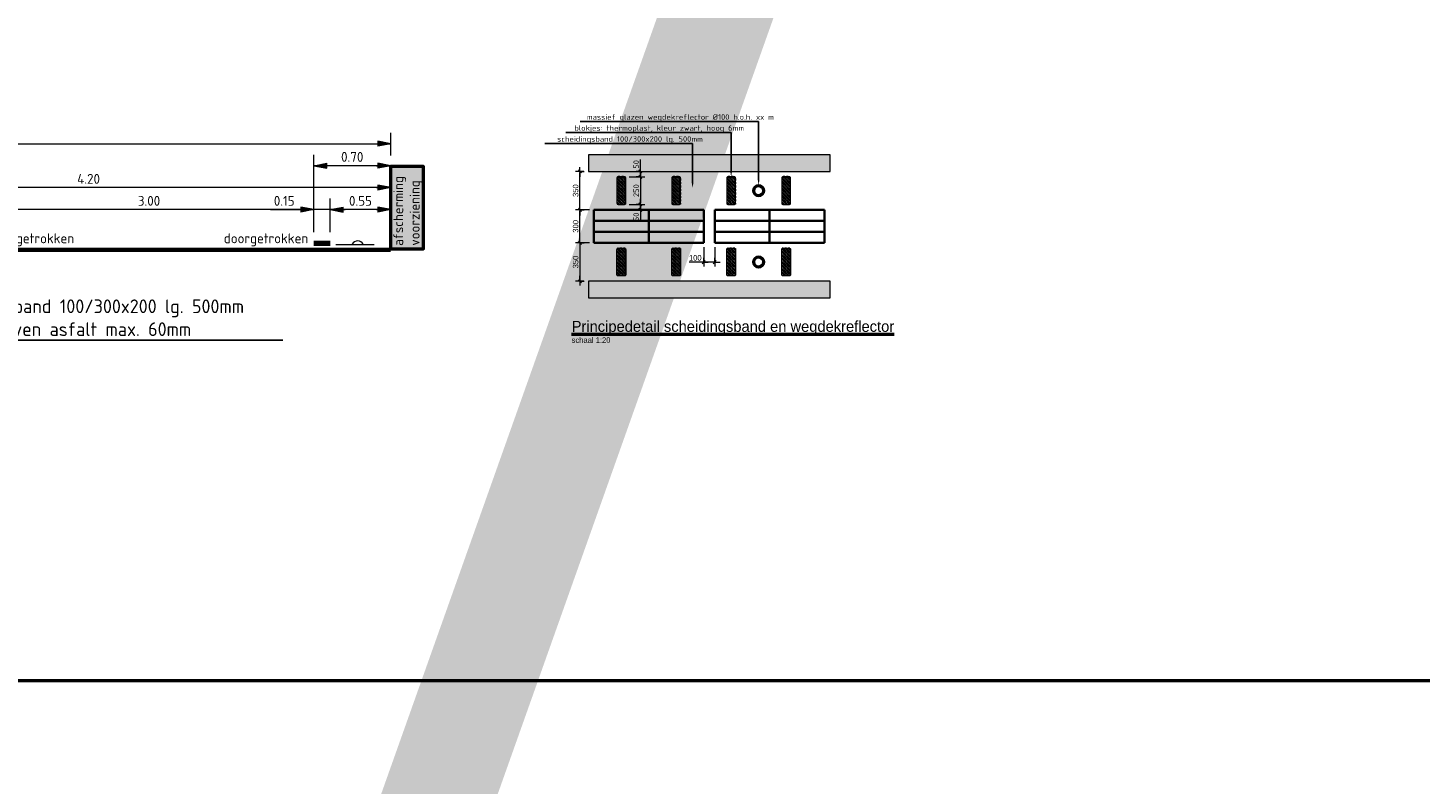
# Model space of a CAD drawing. Header units: metres. Extents: x -699 to 2316, y -1199 to 781.
# Tile 255 of 256: x -25 to -12, y 53 to 60. Entities that reach past the tile are written whole.
import ezdxf
from ezdxf import colors
from ezdxf.entities.mleader import LeaderData, LeaderLine
from ezdxf.enums import TextEntityAlignment as Align
from ezdxf.math import Vec2, Vec3

# ---------------------------------------------------------------- set-up
doc = ezdxf.new("R2010")
doc.units = ezdxf.units.M
doc.header["$PDMODE"] = 1
for name, color, linetype, lineweight in [('N-WA-VW-MARKERING_DYNAMISCH-G', 7, 'Continuous', 35), ('N-WE-VH-KANTOPSLUITING-G', 251, 'Continuous', 35), ('N-WE-VH-VERHARDING-GD', 252, 'Continuous', 50), ('N-WE-VV-MARKERING-GD', 170, 'Continuous', 50), ('X-XX-AL-A-GS', 253, 'Continuous', 18), ('X-XX-AL-M', 7, 'Continuous', 18), ('X-XX-AL-T18', 10, 'Continuous', 18), ('X-XX-AL-T25', 7, 'Continuous', 25), ('X-XX-AL-T50', 130, 'Continuous', 50)]:
    doc.layers.add(name, color=color, linetype=linetype, lineweight=lineweight)
doc.layers.add('X-XX-AL-TEKENBLAD_VIEWPORT-G', color=7, linetype='Continuous', lineweight=18, plot=False)
doc.styles.add('NLCS-ISO', font='NLCS-ISO.ttf')
doc.styles.add('NLCS-ISO Standaard', font='NLCS-ISO.ttf')
doc.styles.add('NLCS-ISO-M20-T25', font='NLCS-ISO.ttf', dxfattribs={"height": 0.05})
doc.styles.add('NLCS-ISO-M50-T25', font='NLCS-ISO.ttf', dxfattribs={"height": 0.125})
doc.styles.add('rtw_iso', font='iso-rtw.shx')
doc.linetypes.add('ZIGZAG', pattern='A,0.00254,-5.08,[131,ltypeshp.shx,S=5.08,R=0,X=-5.08,Y=0],-10.16,[131,ltypeshp.shx,S=5.08,R=180,X=5.08,Y=0],-5.08', length=20.32254)
doc.dimstyles.new('NLCS-T18-Pijl-ANNOTATIVE-A', dxfattribs={"dimtxt": 1.8, "dimasz": 1.35, "dimexe": 2, "dimexo": 2, "dimgap": 0.7, "dimtad": 1, "dimlfac": -1, "dimzin": 0, "dimdsep": 46, "dimtxsty": 'NLCS-ISO Standaard', "dimblk": 'Pijl', "dimblk1": 'Pijl', "dimblk2": 'Pijl', "dimcen": 2.5, "dimdle": 2, "dimclrd": 256, "dimclre": 256, "dimclrt": 256, "dimadec": 0, "dimazin": 0, "dimtfac": 1, "dimtofl": 0, "dimtmove": 0, "dimatfit": 3, "dimldrblk": 'Pijl', "dimfxl": 1, "dimtolj": 1, "dimtzin": 0, "dimlwd": 18, "dimlwe": 18, "dimarcsym": 0})
doc.dimstyles.new('RTW-LGO-20-B', dxfattribs={"dimtxt": 0.05, "dimasz": 0.01, "dimexe": 0.04, "dimexo": 0.04, "dimgap": 0.014, "dimtad": 1, "dimdec": 0, "dimlfac": 1000, "dimzin": 0, "dimdsep": 46, "dimtxsty": 'rtw_iso', "dimblk1": 'RTW-TIC-V1', "dimblk2": 'RTW-TIC-V1', "dimsah": 1, "dimcen": 2.5, "dimdle": 2, "dimclrd": 8, "dimclre": 8, "dimclrt": 256, "dimaunit": 2, "dimadec": 6, "dimazin": 0, "dimtfac": 1, "dimtdec": 4, "dimtmove": 0, "dimatfit": 0, "dimldrblk": 'RTW-TIC-V1', "dimfxl": 1, "dimtolj": 1, "dimtzin": 0, "dimlwd": 18, "dimlwe": 18, "dimarcsym": 0})
pattern_1 = [(90, (0.016192, -2.202462), (-0.015875, 0.015875), [0.015875, -0.015875]), (180, (0.016192, -2.186587), (-0.015875, -0.015875), [0.015875, -0.015875])]
pattern_2 = [(90, (0.516192, -2.202462), (-0.015875, 0.015875), [0.015875, -0.015875]), (180, (0.516192, -2.186587), (-0.015875, -0.015875), [0.015875, -0.015875])]
pattern_3 = [(90, (1.016192, -2.202462), (-0.015875, 0.015875), [0.015875, -0.015875]), (180, (1.016192, -2.186587), (-0.015875, -0.015875), [0.015875, -0.015875])]
pattern_4 = [(90, (1.516192, -2.202462), (-0.015875, 0.015875), [0.015875, -0.015875]), (180, (1.516192, -2.186587), (-0.015875, -0.015875), [0.015875, -0.015875])]

# ---------------------------------------------------------------- blocks, each defined once
blk = doc.blocks.new('Pijl')
h = blk.add_hatch(color=256)
h.paths.add_polyline_path([(0, 0), (-1.75, 0.35), (-1.75, 0)])
h.paths.add_polyline_path([(-1.75, 0), (-1.75, -0.35), (0, 0)])
for p, q in [((-1.9, 0), (0, 0)), ((0, 0), (-1.75, 0.35)), ((-1.75, 0.35), (-1.75, -0.35)), ((0, 0), (-1.75, -0.35))]:
    blk.add_line(p, q)
blk = doc.blocks.new('*D1534')
at = {"layer": 'Defpoints', "color": 0, "transparency": 16777216}
for p in [(-25.139, 58.031), (-25.139, 57.725), (-22.139, 57.725)]:
    blk.add_point(p, dxfattribs=at)
at = {"layer": 'X-XX-AL-M', "lineweight": 18, "transparency": 16777216}
for p, q in [((-25.139, 57.825), (-25.139, 58.131)), ((-22.139, 57.825), (-22.139, 58.131)), ((-22.207, 58.031), (-25.072, 58.031))]:
    blk.add_line(p, q, dxfattribs=at)
at = {"layer": 'X-XX-AL-M', "lineweight": 18, "transparency": 16777216, "xscale": 0.0675, "yscale": 0.0675, "zscale": 0.0675, "rotation": 180}
blk.add_blockref('Pijl', (-25.139, 58.031), dxfattribs=at)
at = {"layer": 'X-XX-AL-M', "lineweight": 18, "transparency": 16777216, "xscale": 0.0675, "yscale": 0.0675, "zscale": 0.0675}
blk.add_blockref('Pijl', (-22.139, 58.031), dxfattribs=at)
at = {"layer": 'X-XX-AL-M', "transparency": 16777216, "insert": (-23.639, 58.111), "char_height": 0.09, "attachment_point": 5, "style": 'NLCS-ISO Standaard'}
blk.add_mtext('\\A1;3.00', dxfattribs=at)
blk = doc.blocks.new('*D1535')
at = {"layer": 'Defpoints', "color": 0, "transparency": 16777216}
for p in [(-22.139, 58.031), (-22.139, 57.725), (-21.989, 57.725)]:
    blk.add_point(p, dxfattribs=at)
at = {"layer": 'X-XX-AL-M', "lineweight": 18, "transparency": 16777216}
for p, q in [((-22.139, 57.825), (-22.139, 58.131)), ((-21.989, 57.825), (-21.989, 58.131)), ((-22.533, 58.031), (-22.139, 58.031)), ((-22.207, 58.031), (-22.274, 58.031)), ((-21.989, 58.031), (-22.139, 58.031)), ((-21.922, 58.031), (-21.854, 58.031))]:
    blk.add_line(p, q, dxfattribs=at)
at = {"layer": 'X-XX-AL-M', "lineweight": 18, "transparency": 16777216, "xscale": 0.0675, "yscale": 0.0675, "zscale": 0.0675}
blk.add_blockref('Pijl', (-22.139, 58.031), dxfattribs=at)
at = {"layer": 'X-XX-AL-M', "lineweight": 18, "transparency": 16777216, "xscale": 0.0675, "yscale": 0.0675, "zscale": 0.0675, "rotation": 180}
blk.add_blockref('Pijl', (-21.989, 58.031), dxfattribs=at)
at = {"layer": 'X-XX-AL-M', "transparency": 16777216, "insert": (-22.408, 58.111), "char_height": 0.09, "attachment_point": 5, "style": 'NLCS-ISO Standaard'}
blk.add_mtext('\\A1;0.15', dxfattribs=at)
blk = doc.blocks.new('*D1536')
at = {"layer": 'Defpoints', "color": 0, "transparency": 16777216}
for p in [(-21.989, 58.031), (-21.989, 57.725), (-21.439, 57.675)]:
    blk.add_point(p, dxfattribs=at)
at = {"layer": 'X-XX-AL-M', "lineweight": 18, "transparency": 16777216}
for p, q in [((-21.989, 57.825), (-21.989, 58.131)), ((-21.439, 57.775), (-21.439, 58.131)), ((-21.507, 58.031), (-21.922, 58.031))]:
    blk.add_line(p, q, dxfattribs=at)
at = {"layer": 'X-XX-AL-M', "lineweight": 18, "transparency": 16777216, "xscale": 0.0675, "yscale": 0.0675, "zscale": 0.0675, "rotation": 180}
blk.add_blockref('Pijl', (-21.989, 58.031), dxfattribs=at)
at = {"layer": 'X-XX-AL-M', "lineweight": 18, "transparency": 16777216, "xscale": 0.0675, "yscale": 0.0675, "zscale": 0.0675}
blk.add_blockref('Pijl', (-21.439, 58.031), dxfattribs=at)
at = {"layer": 'X-XX-AL-M', "transparency": 16777216, "insert": (-21.714, 58.111), "char_height": 0.09, "attachment_point": 5, "style": 'NLCS-ISO Standaard'}
blk.add_mtext('\\A1;0.55', dxfattribs=at)
blk = doc.blocks.new('*D1537')
at = {"layer": 'Defpoints', "color": 0, "transparency": 16777216}
for p in [(-25.639, 58.231), (-25.639, 57.725), (-21.439, 57.675)]:
    blk.add_point(p, dxfattribs=at)
at = {"layer": 'X-XX-AL-M', "lineweight": 18, "transparency": 16777216}
for p, q in [((-25.639, 57.825), (-25.639, 58.331)), ((-21.439, 57.775), (-21.439, 58.331)), ((-21.507, 58.231), (-25.572, 58.231))]:
    blk.add_line(p, q, dxfattribs=at)
at = {"layer": 'X-XX-AL-M', "lineweight": 18, "transparency": 16777216, "xscale": 0.0675, "yscale": 0.0675, "zscale": 0.0675, "rotation": 180}
blk.add_blockref('Pijl', (-25.639, 58.231), dxfattribs=at)
at = {"layer": 'X-XX-AL-M', "lineweight": 18, "transparency": 16777216, "xscale": 0.0675, "yscale": 0.0675, "zscale": 0.0675}
blk.add_blockref('Pijl', (-21.439, 58.231), dxfattribs=at)
at = {"layer": 'X-XX-AL-M', "transparency": 16777216, "insert": (-24.189, 58.311), "char_height": 0.09, "attachment_point": 5, "style": 'NLCS-ISO Standaard'}
blk.add_mtext('\\A1;4.20', dxfattribs=at)
blk = doc.blocks.new('*D1540')
at = {"layer": 'Defpoints', "color": 0, "transparency": 16777216}
for p in [(-21.439, 58.525), (-22.139, 58.431), (-22.139, 57.725)]:
    blk.add_point(p, dxfattribs=at)
at = {"layer": 'X-XX-AL-M', "lineweight": 18, "transparency": 16777216}
for p, q in [((-22.139, 57.825), (-22.139, 58.531)), ((-21.507, 58.431), (-22.072, 58.431)), ((-21.439, 58.425), (-21.439, 58.331))]:
    blk.add_line(p, q, dxfattribs=at)
at = {"layer": 'X-XX-AL-M', "lineweight": 18, "transparency": 16777216, "xscale": 0.0675, "yscale": 0.0675, "zscale": 0.0675, "rotation": 180}
blk.add_blockref('Pijl', (-22.139, 58.431), dxfattribs=at)
at = {"layer": 'X-XX-AL-M', "lineweight": 18, "transparency": 16777216, "xscale": 0.0675, "yscale": 0.0675, "zscale": 0.0675}
blk.add_blockref('Pijl', (-21.439, 58.431), dxfattribs=at)
at = {"layer": 'X-XX-AL-M', "transparency": 16777216, "insert": (-21.789, 58.511), "char_height": 0.09, "attachment_point": 5, "style": 'NLCS-ISO Standaard'}
blk.add_mtext('\\A1;0.70', dxfattribs=at)
blk = doc.blocks.new('*D1542')
at = {"layer": 'Defpoints', "color": 0, "transparency": 16777216}
for p in [(-21.439, 58.631), (-37.039, 58.425), (-21.439, 58.425)]:
    blk.add_point(p, dxfattribs=at)
at = {"layer": 'X-XX-AL-M', "lineweight": 18, "transparency": 16777216}
for p, q in [((-37.039, 58.525), (-37.039, 58.731)), ((-21.439, 58.525), (-21.439, 58.731)), ((-36.972, 58.631), (-21.507, 58.631))]:
    blk.add_line(p, q, dxfattribs=at)
at = {"layer": 'X-XX-AL-M', "lineweight": 18, "transparency": 16777216, "xscale": 0.0675, "yscale": 0.0675, "zscale": 0.0675, "rotation": 180}
blk.add_blockref('Pijl', (-37.039, 58.631), dxfattribs=at)
at = {"layer": 'X-XX-AL-M', "lineweight": 18, "transparency": 16777216, "xscale": 0.0675, "yscale": 0.0675, "zscale": 0.0675}
blk.add_blockref('Pijl', (-21.439, 58.631), dxfattribs=at)
at = {"layer": 'X-XX-AL-M', "transparency": 16777216, "insert": (-29.839, 58.711), "char_height": 0.09, "attachment_point": 5, "style": 'NLCS-ISO Standaard'}
blk.add_mtext('\\A1;15.60', dxfattribs=at)
blk = doc.blocks.new('RTW-TIC-V1')
at = {"color": 0, "lineweight": 18}
for p, q in [((0, 0), (-5, 0)), ((-1.4, -1.4), (1.4, 1.4)), ((0, 0), (0, 4)), ((0, 0), (4, 0)), ((0, 0), (0, -4))]:
    blk.add_line(p, q, dxfattribs=at)
blk = doc.blocks.new('*D1549')
at = {"layer": 'Defpoints', "color": 0, "transparency": 16777216}
for p in [(-18.589, 57.729), (-18.489, 57.729), (-18.489, 57.553)]:
    blk.add_point(p, dxfattribs=at)
at = {"layer": 'X-XX-AL-M', "color": 8, "lineweight": 18, "transparency": 16777216}
for p, q in [((-18.589, 57.689), (-18.589, 57.513)), ((-18.489, 57.689), (-18.489, 57.513)), ((-18.599, 57.553), (-18.723, 57.553)), ((-18.489, 57.553), (-18.589, 57.553)), ((-18.479, 57.553), (-18.469, 57.553))]:
    blk.add_line(p, q, dxfattribs=at)
at = {"layer": 'X-XX-AL-M', "color": 8, "lineweight": 18, "transparency": 16777216, "xscale": 0.01, "yscale": 0.01, "zscale": 0.01}
blk.add_blockref('RTW-TIC-V1', (-18.589, 57.553), dxfattribs=at)
at = {"layer": 'X-XX-AL-M', "color": 8, "lineweight": 18, "transparency": 16777216, "xscale": 0.01, "yscale": 0.01, "zscale": 0.01, "rotation": 180}
blk.add_blockref('RTW-TIC-V1', (-18.489, 57.553), dxfattribs=at)
at = {"layer": 'X-XX-AL-M', "transparency": 16777216, "insert": (-18.666, 57.592), "char_height": 0.05, "attachment_point": 5, "style": 'rtw_iso'}
blk.add_mtext('\\A1;100', dxfattribs=at)
blk = doc.blocks.new('*D1550')
at = {"layer": 'Defpoints', "color": 0, "transparency": 16777216}
for p in [(-19.716, 58.029), (-19.589, 58.029), (-19.589, 57.729)]:
    blk.add_point(p, dxfattribs=at)
at = {"layer": 'X-XX-AL-M', "color": 8, "lineweight": 18, "transparency": 16777216}
for p, q in [((-19.629, 58.029), (-19.756, 58.029)), ((-19.716, 57.739), (-19.716, 58.019)), ((-19.629, 57.729), (-19.756, 57.729))]:
    blk.add_line(p, q, dxfattribs=at)
at = {"layer": 'X-XX-AL-M', "color": 8, "lineweight": 18, "transparency": 16777216, "xscale": 0.01, "yscale": 0.01, "zscale": 0.01}
for p, rotation in [((-19.716, 58.029), 90), ((-19.716, 57.729), 270)]:
    blk.add_blockref('RTW-TIC-V1', p, dxfattribs=dict(at, rotation=rotation))
at = {"layer": 'X-XX-AL-M', "transparency": 16777216, "insert": (-19.755, 57.879), "char_height": 0.05, "attachment_point": 5, "rotation": 90, "style": 'rtw_iso'}
blk.add_mtext('\\A1;300', dxfattribs=at)
blk = doc.blocks.new('*D1551')
at = {"layer": 'Defpoints', "color": 0, "transparency": 16777216}
for p in [(-19.716, 58.379), (-19.639, 58.379), (-19.589, 58.029)]:
    blk.add_point(p, dxfattribs=at)
at = {"layer": 'X-XX-AL-M', "color": 8, "lineweight": 18, "transparency": 16777216}
for p, q in [((-19.679, 58.379), (-19.756, 58.379)), ((-19.716, 58.039), (-19.716, 58.369)), ((-19.629, 58.029), (-19.756, 58.029))]:
    blk.add_line(p, q, dxfattribs=at)
at = {"layer": 'X-XX-AL-M', "color": 8, "lineweight": 18, "transparency": 16777216, "xscale": 0.01, "yscale": 0.01, "zscale": 0.01}
for p, rotation in [((-19.716, 58.379), 90), ((-19.716, 58.029), 270)]:
    blk.add_blockref('RTW-TIC-V1', p, dxfattribs=dict(at, rotation=rotation))
at = {"layer": 'X-XX-AL-M', "transparency": 16777216, "insert": (-19.755, 58.204), "char_height": 0.05, "attachment_point": 5, "rotation": 90, "style": 'rtw_iso'}
blk.add_mtext('\\A1;350', dxfattribs=at)
blk = doc.blocks.new('*D1552')
at = {"layer": 'Defpoints', "color": 0, "transparency": 16777216}
for p in [(-19.589, 57.729), (-19.716, 57.379), (-19.639, 57.379)]:
    blk.add_point(p, dxfattribs=at)
at = {"layer": 'X-XX-AL-M', "color": 8, "lineweight": 18, "transparency": 16777216}
for p, q in [((-19.629, 57.729), (-19.756, 57.729)), ((-19.716, 57.719), (-19.716, 57.389)), ((-19.679, 57.379), (-19.756, 57.379))]:
    blk.add_line(p, q, dxfattribs=at)
at = {"layer": 'X-XX-AL-M', "color": 8, "lineweight": 18, "transparency": 16777216, "xscale": 0.01, "yscale": 0.01, "zscale": 0.01}
for p, rotation in [((-19.716, 57.729), 90), ((-19.716, 57.379), 270)]:
    blk.add_blockref('RTW-TIC-V1', p, dxfattribs=dict(at, rotation=rotation))
at = {"layer": 'X-XX-AL-M', "transparency": 16777216, "insert": (-19.755, 57.554), "char_height": 0.05, "attachment_point": 5, "rotation": 90, "style": 'rtw_iso'}
blk.add_mtext('\\A1;350', dxfattribs=at)
blk = doc.blocks.new('*D1553')
at = {"layer": 'Defpoints', "color": 0, "transparency": 16777216}
for p in [(-19.309, 58.079), (-19.17, 58.029), (-19.165, 58.029)]:
    blk.add_point(p, dxfattribs=at)
at = {"layer": 'X-XX-AL-M', "color": 8, "lineweight": 18, "transparency": 16777216}
for p, q in [((-19.269, 58.079), (-19.125, 58.079)), ((-19.165, 58.089), (-19.165, 58.099)), ((-19.165, 58.079), (-19.165, 58.029)), ((-19.165, 58.019), (-19.165, 57.921)), ((-19.13, 58.029), (-19.125, 58.029))]:
    blk.add_line(p, q, dxfattribs=at)
at = {"layer": 'X-XX-AL-M', "color": 8, "lineweight": 18, "transparency": 16777216, "xscale": 0.01, "yscale": 0.01, "zscale": 0.01}
for p, rotation in [((-19.165, 58.079), 270), ((-19.165, 58.029), 90)]:
    blk.add_blockref('RTW-TIC-V1', p, dxfattribs=dict(at, rotation=rotation))
at = {"layer": 'X-XX-AL-M', "transparency": 16777216, "insert": (-19.204, 57.965), "char_height": 0.05, "attachment_point": 5, "rotation": 90, "style": 'NLCS-ISO'}
blk.add_mtext('\\A1;50', dxfattribs=at)
blk = doc.blocks.new('*D1554')
at = {"layer": 'Defpoints', "color": 0, "transparency": 16777216}
for p in [(-19.309, 58.329), (-19.165, 58.079), (-19.165, 58.079)]:
    blk.add_point(p, dxfattribs=at)
at = {"layer": 'X-XX-AL-M', "color": 8, "lineweight": 18, "transparency": 16777216}
for p, q in [((-19.269, 58.329), (-19.125, 58.329)), ((-19.165, 58.319), (-19.165, 58.089))]:
    blk.add_line(p, q, dxfattribs=at)
at = {"layer": 'X-XX-AL-M', "color": 8, "lineweight": 18, "transparency": 16777216, "xscale": 0.01, "yscale": 0.01, "zscale": 0.01}
for p, rotation in [((-19.165, 58.329), 90), ((-19.165, 58.079), 270)]:
    blk.add_blockref('RTW-TIC-V1', p, dxfattribs=dict(at, rotation=rotation))
at = {"layer": 'X-XX-AL-M', "transparency": 16777216, "insert": (-19.204, 58.204), "char_height": 0.05, "attachment_point": 5, "rotation": 90, "style": 'NLCS-ISO'}
blk.add_mtext('\\A1;250', dxfattribs=at)
blk = doc.blocks.new('*D1555')
at = {"layer": 'Defpoints', "color": 0, "transparency": 16777216}
for p in [(-19.309, 58.329), (-19.165, 58.379), (-19.165, 58.379)]:
    blk.add_point(p, dxfattribs=at)
at = {"layer": 'X-XX-AL-M', "color": 8, "lineweight": 18, "transparency": 16777216}
for p, q in [((-19.165, 58.389), (-19.165, 58.487)), ((-19.269, 58.329), (-19.125, 58.329)), ((-19.165, 58.329), (-19.165, 58.379)), ((-19.165, 58.319), (-19.165, 58.309))]:
    blk.add_line(p, q, dxfattribs=at)
at = {"layer": 'X-XX-AL-M', "color": 8, "lineweight": 18, "transparency": 16777216, "xscale": 0.01, "yscale": 0.01, "zscale": 0.01}
for p, rotation in [((-19.165, 58.379), 270), ((-19.165, 58.329), 90)]:
    blk.add_blockref('RTW-TIC-V1', p, dxfattribs=dict(at, rotation=rotation))
at = {"layer": 'X-XX-AL-M', "transparency": 16777216, "insert": (-19.204, 58.443), "char_height": 0.05, "attachment_point": 5, "rotation": 90, "style": 'NLCS-ISO'}
blk.add_mtext('\\A1;50', dxfattribs=at)

msp = doc.modelspace()

# ---------------------------------------------------------------- hatches: boundary and pattern name
at = {"layer": 'N-WA-VW-MARKERING_DYNAMISCH-G'}
h = msp.add_hatch(dxfattribs=at)
h.set_pattern_fill('ZIGZAG', color=8, scale=0.005, angle=90, style=0)
h.set_pattern_definition(pattern_1)
edge = h.paths.add_edge_path()
edge.add_line((-19.3092, 58.329), (-19.3692, 58.329))
edge.add_arc((-19.3692, 58.319), 0.01, 90, 180)
edge.add_line((-19.3792, 58.319), (-19.3792, 58.089))
edge.add_arc((-19.3692, 58.089), 0.01, 180, 270)
edge.add_line((-19.3692, 58.079), (-19.3092, 58.079))
edge.add_arc((-19.3092, 58.089), 0.01, 270, 360)
edge.add_line((-19.2992, 58.089), (-19.2992, 58.319))
edge.add_arc((-19.3092, 58.319), 0.01, 0, 90)
h = msp.add_hatch(dxfattribs=at)
h.set_pattern_fill('ZIGZAG', color=8, scale=0.005, angle=90, style=0)
h.set_pattern_definition(pattern_2)
edge = h.paths.add_edge_path()
edge.add_line((-18.8092, 58.329), (-18.8692, 58.329))
edge.add_arc((-18.8692, 58.319), 0.01, 90, 180)
edge.add_line((-18.8792, 58.319), (-18.8792, 58.089))
edge.add_arc((-18.8692, 58.089), 0.01, 180, 270)
edge.add_line((-18.8692, 58.079), (-18.8092, 58.079))
edge.add_arc((-18.8092, 58.089), 0.01, 270, 360)
edge.add_line((-18.7992, 58.089), (-18.7992, 58.319))
edge.add_arc((-18.8092, 58.319), 0.01, 0, 90)
h = msp.add_hatch(dxfattribs=at)
h.set_pattern_fill('ZIGZAG', color=8, scale=0.005, angle=90, style=0)
h.set_pattern_definition(pattern_3)
edge = h.paths.add_edge_path()
edge.add_line((-18.3092, 58.329), (-18.3692, 58.329))
edge.add_arc((-18.3692, 58.319), 0.01, 90, 180)
edge.add_line((-18.3792, 58.319), (-18.3792, 58.089))
edge.add_arc((-18.3692, 58.089), 0.01, 180, 270)
edge.add_line((-18.3692, 58.079), (-18.3092, 58.079))
edge.add_arc((-18.3092, 58.089), 0.01, 270, 360)
edge.add_line((-18.2992, 58.089), (-18.2992, 58.319))
edge.add_arc((-18.3092, 58.319), 0.01, 0, 90)
h = msp.add_hatch(dxfattribs=at)
h.set_pattern_fill('ZIGZAG', color=8, scale=0.005, angle=90, style=0)
h.set_pattern_definition(pattern_4)
edge = h.paths.add_edge_path()
edge.add_line((-17.8092, 58.329), (-17.8692, 58.329))
edge.add_arc((-17.8692, 58.319), 0.01, 90, 180)
edge.add_line((-17.8792, 58.319), (-17.8792, 58.089))
edge.add_arc((-17.8692, 58.089), 0.01, 180, 270)
edge.add_line((-17.8692, 58.079), (-17.8092, 58.079))
edge.add_arc((-17.8092, 58.089), 0.01, 270, 360)
edge.add_line((-17.7992, 58.089), (-17.7992, 58.319))
edge.add_arc((-17.8092, 58.319), 0.01, 0, 90)
h = msp.add_hatch(dxfattribs=at)
h.set_pattern_fill('ZIGZAG', color=8, scale=0.005, angle=90, style=0)
h.set_pattern_definition(pattern_1)
edge = h.paths.add_edge_path()
edge.add_line((-19.3092, 57.429), (-19.3692, 57.429))
edge.add_arc((-19.3692, 57.439), 0.01, 180, 270, ccw=False)
edge.add_line((-19.3792, 57.439), (-19.3792, 57.669))
edge.add_arc((-19.3692, 57.669), 0.01, 90, 180, ccw=False)
edge.add_line((-19.3692, 57.679), (-19.3092, 57.679))
edge.add_arc((-19.3092, 57.669), 0.01, 0, 90, ccw=False)
edge.add_line((-19.2992, 57.669), (-19.2992, 57.439))
edge.add_arc((-19.3092, 57.439), 0.01, 270, 360, ccw=False)
h = msp.add_hatch(dxfattribs=at)
h.set_pattern_fill('ZIGZAG', color=8, scale=0.005, angle=90, style=0)
h.set_pattern_definition(pattern_2)
edge = h.paths.add_edge_path()
edge.add_line((-18.8092, 57.429), (-18.8692, 57.429))
edge.add_arc((-18.8692, 57.439), 0.01, 180, 270, ccw=False)
edge.add_line((-18.8792, 57.439), (-18.8792, 57.669))
edge.add_arc((-18.8692, 57.669), 0.01, 90, 180, ccw=False)
edge.add_line((-18.8692, 57.679), (-18.8092, 57.679))
edge.add_arc((-18.8092, 57.669), 0.01, 0, 90, ccw=False)
edge.add_line((-18.7992, 57.669), (-18.7992, 57.439))
edge.add_arc((-18.8092, 57.439), 0.01, 270, 360, ccw=False)
h = msp.add_hatch(dxfattribs=at)
h.set_pattern_fill('ZIGZAG', color=8, scale=0.005, angle=90, style=0)
h.set_pattern_definition(pattern_3)
edge = h.paths.add_edge_path()
edge.add_line((-18.3092, 57.429), (-18.3692, 57.429))
edge.add_arc((-18.3692, 57.439), 0.01, 180, 270, ccw=False)
edge.add_line((-18.3792, 57.439), (-18.3792, 57.669))
edge.add_arc((-18.3692, 57.669), 0.01, 90, 180, ccw=False)
edge.add_line((-18.3692, 57.679), (-18.3092, 57.679))
edge.add_arc((-18.3092, 57.669), 0.01, 0, 90, ccw=False)
edge.add_line((-18.2992, 57.669), (-18.2992, 57.439))
edge.add_arc((-18.3092, 57.439), 0.01, 270, 360, ccw=False)
h = msp.add_hatch(dxfattribs=at)
h.set_pattern_fill('ZIGZAG', color=8, scale=0.005, angle=90, style=0)
h.set_pattern_definition(pattern_4)
edge = h.paths.add_edge_path()
edge.add_line((-17.8092, 57.429), (-17.8692, 57.429))
edge.add_arc((-17.8692, 57.439), 0.01, 180, 270, ccw=False)
edge.add_line((-17.8792, 57.439), (-17.8792, 57.669))
edge.add_arc((-17.8692, 57.669), 0.01, 90, 180, ccw=False)
edge.add_line((-17.8692, 57.679), (-17.8092, 57.679))
edge.add_arc((-17.8092, 57.669), 0.01, 0, 90, ccw=False)
edge.add_line((-17.7992, 57.669), (-17.7992, 57.439))
edge.add_arc((-17.8092, 57.439), 0.01, 270, 360, ccw=False)
at = {"layer": 'N-WE-VH-VERHARDING-GD'}
h = msp.add_hatch(color=256, dxfattribs=at)
h.dxf.hatch_style = 1
h.paths.add_polyline_path([(-21.4392, 57.6748), (-21.1392, 57.6748), (-21.1392, 58.4248), (-21.4392, 58.4248)])
at = {"layer": 'X-XX-AL-A-GS'}
for points in [[(-19.6392, 58.379), (-17.4392, 58.379), (-17.4392, 58.529), (-19.6392, 58.529)], [(-19.6392, 57.229), (-17.4392, 57.229), (-17.4392, 57.379), (-19.6392, 57.379)]]:
    msp.add_hatch(color=256, dxfattribs=at).paths.add_polyline_path(points)

# ---------------------------------------------------------------- linework, layer by layer
at = {"layer": 'N-WA-VW-MARKERING_DYNAMISCH-G', "color": 8, "lineweight": 9}
for points in [[(-19.3092, 58.329), (-19.3692, 58.329, 0.4142136), (-19.3792, 58.319), (-19.3792, 58.089, 0.4142136), (-19.3692, 58.079), (-19.3092, 58.079, 0.4142136), (-19.2992, 58.089), (-19.2992, 58.319, 0.4142136)], [(-18.8092, 58.329), (-18.8692, 58.329, 0.4142136), (-18.8792, 58.319), (-18.8792, 58.089, 0.4142136), (-18.8692, 58.079), (-18.8092, 58.079, 0.4142136), (-18.7992, 58.089), (-18.7992, 58.319, 0.4142136)], [(-18.3092, 58.329), (-18.3692, 58.329, 0.4142136), (-18.3792, 58.319), (-18.3792, 58.089, 0.4142136), (-18.3692, 58.079), (-18.3092, 58.079, 0.4142136), (-18.2992, 58.089), (-18.2992, 58.319, 0.4142136)], [(-17.8092, 58.329), (-17.8692, 58.329, 0.4142136), (-17.8792, 58.319), (-17.8792, 58.089, 0.4142136), (-17.8692, 58.079), (-17.8092, 58.079, 0.4142136), (-17.7992, 58.089), (-17.7992, 58.319, 0.4142136)], [(-19.3092, 57.429), (-19.3692, 57.429, -0.4142136), (-19.3792, 57.439), (-19.3792, 57.669, -0.4142136), (-19.3692, 57.679), (-19.3092, 57.679, -0.4142136), (-19.2992, 57.669), (-19.2992, 57.439, -0.4142136)], [(-18.8092, 57.429), (-18.8692, 57.429, -0.4142136), (-18.8792, 57.439), (-18.8792, 57.669, -0.4142136), (-18.8692, 57.679), (-18.8092, 57.679, -0.4142136), (-18.7992, 57.669), (-18.7992, 57.439, -0.4142136)], [(-18.3092, 57.429), (-18.3692, 57.429, -0.4142136), (-18.3792, 57.439), (-18.3792, 57.669, -0.4142136), (-18.3692, 57.679), (-18.3092, 57.679, -0.4142136), (-18.2992, 57.669), (-18.2992, 57.439, -0.4142136)], [(-17.8092, 57.429), (-17.8692, 57.429, -0.4142136), (-17.8792, 57.439), (-17.8792, 57.669, -0.4142136), (-17.8692, 57.679), (-17.8092, 57.679, -0.4142136), (-17.7992, 57.669), (-17.7992, 57.439, -0.4142136)]]:
    msp.add_lwpolyline(points, format="xyb", close=True, dxfattribs=at)
at = {"layer": 'N-WE-VH-KANTOPSLUITING-G'}
for p, q in [((-19.5892, 58.029), (-19.0892, 58.029)), ((-19.5892, 58.029), (-19.5892, 57.729)), ((-19.5892, 57.929), (-19.0892, 57.929)), ((-19.0892, 58.029), (-19.0892, 57.729)), ((-19.0892, 58.029), (-18.5892, 58.029)), ((-19.0892, 57.929), (-18.5892, 57.929)), ((-18.5892, 58.029), (-18.5892, 57.729)), ((-18.4892, 58.029), (-17.9892, 58.029)), ((-18.4892, 58.029), (-18.4892, 57.729)), ((-18.4892, 57.929), (-17.9892, 57.929)), ((-17.9892, 58.029), (-17.9892, 57.729)), ((-17.9892, 58.029), (-17.4892, 58.029)), ((-17.9892, 57.929), (-17.4892, 57.929)), ((-17.4892, 58.029), (-17.4892, 57.729)), ((-19.5892, 57.829), (-19.0892, 57.829)), ((-19.0892, 57.829), (-18.5892, 57.829)), ((-18.4892, 57.829), (-17.9892, 57.829)), ((-17.9892, 57.829), (-17.4892, 57.829)), ((-19.5892, 57.729), (-19.0892, 57.729)), ((-19.0892, 57.729), (-18.5892, 57.729)), ((-18.4892, 57.729), (-17.9892, 57.729)), ((-17.9892, 57.729), (-17.4892, 57.729))]:
    msp.add_line(p, q, dxfattribs=at)
for centre, radius in [((-18.0892, 58.204), 0.05), ((-18.0892, 58.204), 0.04), ((-18.0892, 57.554), 0.05), ((-18.0892, 57.554), 0.04)]:
    msp.add_circle(centre, radius, dxfattribs=at)
at = {"layer": 'N-WE-VH-VERHARDING-GD'}
msp.add_line((-38.4892, 53.745), (-11.3892, 53.745), dxfattribs=at)
at = {"layer": 'N-WE-VH-VERHARDING-GD', "flags": 128}
msp.add_lwpolyline([(-21.4392, 57.6748), (-21.1392, 57.6748), (-21.1392, 58.4248), (-21.4392, 58.4248)], close=True, dxfattribs=at)
at = {"layer": 'N-WE-VH-VERHARDING-GD', "const_width": 0.04, "flags": 128}
msp.add_lwpolyline([(-21.4392, 57.6648), (-25.6392, 57.6648)], dxfattribs=at)
at = {"layer": 'N-WE-VV-MARKERING-GD', "color": 6, "linetype": 'ZIGZAG', "lineweight": 9, "ltscale": 0.05}
msp.add_line((-21.5892, 57.7098), (-21.9392, 57.7098), dxfattribs=at)
at = {"layer": 'N-WE-VV-MARKERING-GD', "const_width": 0.05, "flags": 128}
msp.add_lwpolyline([(-21.9892, 57.7248), (-22.1392, 57.7248)], dxfattribs=at)
at = {"layer": 'N-WE-VV-MARKERING-GD', "color": 1, "lineweight": 18, "ltscale": 0.25}
msp.add_arc((-21.7392, 57.6898), 0.0567, 28.07249, 151.92751, dxfattribs=at)
at = {"layer": 'X-XX-AL-A-GS'}
for points in [[(-19.6392, 58.379), (-17.4392, 58.379), (-17.4392, 58.529), (-19.6392, 58.529)], [(-19.6392, 57.229), (-17.4392, 57.229), (-17.4392, 57.379), (-19.6392, 57.379)]]:
    msp.add_lwpolyline(points, close=True, dxfattribs=at)
at = {"layer": 'X-XX-AL-TEKENBLAD_VIEWPORT-G', "color": 40, "const_width": 1}
msp.add_lwpolyline([(-6.9485, 92.2398), (-42.366, -7.4286)], dxfattribs=at)

# ---------------------------------------------------------------- texts
at = {"layer": 'X-XX-AL-T18', "style": 'NLCS-ISO Standaard'}
for s, p in [('afscherming', (-21.2982, 58.0188)), ('voorziening', (-21.1482, 58.0008))]:
    msp.add_text(s, height=0.09, rotation=90, dxfattribs=at).set_placement(p, align=Align.BOTTOM_CENTER)
msp.add_text('doorgetrokken', height=0.09, dxfattribs=at).set_placement((-25.0892, 57.7248))
msp.add_text('doorgetrokken', height=0.09, dxfattribs=at).set_placement((-22.1892, 57.7248), align=Align.RIGHT)
at = {"layer": 'X-XX-AL-T25', "style": 'rtw_iso'}
msp.add_text('schaal 1:20', height=0.05, dxfattribs=at).set_placement((-19.7913, 56.8185))
at = {"layer": 'X-XX-AL-T50', "style": 'rtw_iso'}
msp.add_text('%%UPrincipedetail scheidingsband en wegdekreflector', height=0.1, dxfattribs=at).set_placement((-19.7913, 56.9185))

# ---------------------------------------------------------------- dimensions: what is measured, and where the dimension line sits
at = {"layer": 'X-XX-AL-M'}
for base, p1, p2, angle, dimstyle, override, picture, middle in [((-21.4392, 58.6311), (-37.0392, 58.4248), (-21.4392, 58.4248), 180, 'NLCS-T18-Pijl-ANNOTATIVE-A', {"dimscale": 0.05}, '*D1542', (-29.8392, 58.6311)), ((-19.1647, 58.379), (-19.3092, 58.329), (-19.1647, 58.379), 90, 'RTW-LGO-20-B', {"dimtxsty": 'NLCS-ISO'}, '*D1555', (-19.1647, 58.443)), ((-25.6392, 58.2311), (-21.4392, 57.6748), (-25.6392, 57.7248), 180, 'NLCS-T18-Pijl-ANNOTATIVE-A', {"dimscale": 0.05}, '*D1537', (-24.1892, 58.2311)), ((-19.1647, 58.079), (-19.3092, 58.329), (-19.1647, 58.079), 90, 'RTW-LGO-20-B', {"dimtxsty": 'NLCS-ISO'}, '*D1554', (-19.1647, 58.204)), ((-22.1392, 58.0311), (-21.9892, 57.7248), (-22.1392, 57.7248), 180, 'NLCS-T18-Pijl-ANNOTATIVE-A', {"dimscale": 0.05, "dimtix": 0, "dimtofl": 0, "dimtmove": 1, "dimatfit": 3}, '*D1535', (-22.4082, 58.0311)), ((-19.1647, 58.029), (-19.3092, 58.079), (-19.1697, 58.029), 90, 'RTW-LGO-20-B', {"dimtxsty": 'NLCS-ISO'}, '*D1553', (-19.1647, 57.965))]:
    dim = msp.add_linear_dim(base=base, p1=p1, p2=p2, angle=angle, dimstyle=dimstyle, override=override, dxfattribs=at)
    dim.commit()
    dim.dimension.update_dxf_attribs({"geometry": picture, "text_midpoint": middle, "dimtype": 160})
dim = msp.add_linear_dim(base=(-22.1392, 58.4311), p1=(-21.4392, 58.5248), p2=(-22.1392, 57.7248), dimstyle='NLCS-T18-Pijl-ANNOTATIVE-A', override={"dimscale": 0.05}, dxfattribs=at)
dim.commit()
dim.dimension.update_dxf_attribs({"geometry": '*D1540', "text_midpoint": (-21.7892, 58.5111)})
for base, p1, p2, picture, middle in [((-19.716, 58.379), (-19.5892, 58.029), (-19.6392, 58.379), '*D1551', (-19.755, 58.204)), ((-19.716, 58.029), (-19.5892, 57.729), (-19.5892, 58.029), '*D1550', (-19.755, 57.879)), ((-19.716, 57.379), (-19.5892, 57.729), (-19.6392, 57.379), '*D1552', (-19.755, 57.554))]:
    dim = msp.add_linear_dim(base=base, p1=p1, p2=p2, angle=90, dimstyle='RTW-LGO-20-B', dxfattribs=at)
    dim.commit()
    dim.dimension.update_dxf_attribs({"geometry": picture, "text_midpoint": middle})
for base, p1, p2, picture, middle in [((-25.1392, 58.0311), (-22.1392, 57.7248), (-25.1392, 57.7248), '*D1534', (-23.6392, 58.1111)), ((-21.9892, 58.0311), (-21.4392, 57.6748), (-21.9892, 57.7248), '*D1536', (-21.7142, 58.1111))]:
    dim = msp.add_linear_dim(base=base, p1=p1, p2=p2, angle=180, dimstyle='NLCS-T18-Pijl-ANNOTATIVE-A', override={"dimscale": 0.05, "dimtix": 0, "dimtofl": 0, "dimtmove": 0, "dimatfit": 3}, dxfattribs=at)
    dim.commit()
    dim.dimension.update_dxf_attribs({"geometry": picture, "text_midpoint": middle})
dim = msp.add_linear_dim(base=(-18.4892, 57.5531), p1=(-18.5892, 57.729), p2=(-18.4892, 57.729), dimstyle='RTW-LGO-20-B', dxfattribs=at)
dim.commit()
dim.dimension.update_dxf_attribs({"geometry": '*D1549', "text_midpoint": (-18.666, 57.5531), "dimtype": 160})

# ---------------------------------------------------------------- leaders
at = {"layer": 'X-XX-AL-T25'}
ml = msp.add_multileader_mtext('Standard', dxfattribs=at)
ml.set_content('massief glazen wegdekreflector %%C100 h.o.h. xx m', color=256, style='NLCS-ISO-M20-T25')
ml.set_leader_properties(color=256, linetype='ByLayer', lineweight=-1)
ml.build(insert=Vec2(0, 0))
ml.multileader.update_dxf_attribs({"text_left_attachment_type": 5, "text_right_attachment_type": 5, "dogleg_length": 0.05, "arrow_head_size": 0.05})
ctx = ml.context
ctx.base_point, ctx.char_height, ctx.arrow_head_size, ctx.landing_gap_size, ctx.plane_origin = Vec3(-19.6702, 58.8342), 0.05, 0.05, 0.018, Vec3(-36.6374, -1.9309)
ctx.left_attachment, ctx.right_attachment = 5, 5
notes = []
notes.append((ctx, [(0, (1, 1, 0), (-18.0892, 58.8342), (-1, 0), 0.05, [(0, [(-18.0892, 58.254)], 0, [])])]))
ctx.mtext.insert, ctx.mtext.flow_direction = Vec3(-19.6522, 58.8992), 5
ml = msp.add_multileader_mtext('Standard', dxfattribs=at)
ml.set_content('scheidingsband 100/300x200 lg. 500mm', color=256, style='NLCS-ISO-M20-T25')
ml.set_leader_properties(color=256, linetype='ByLayer', lineweight=-1)
ml.build(insert=Vec2(0, 0))
ml.multileader.update_dxf_attribs({"text_left_attachment_type": 5, "text_right_attachment_type": 5, "dogleg_length": 0.05, "arrow_head_size": 0.05})
ctx = ml.context
ctx.base_point, ctx.char_height, ctx.arrow_head_size, ctx.landing_gap_size, ctx.plane_origin = Vec3(-19.9412, 58.6342), 0.05, 0.05, 0.018, Vec3(-37.2384, -1.9559)
ctx.left_attachment, ctx.right_attachment = 5, 5
notes.append((ctx, [(0, (1, 1, 0), (-18.6902, 58.6342), (-1, 0), 0.05, [(0, [(-18.6902, 58.229)], 0, [])])]))
ctx.mtext.insert, ctx.mtext.flow_direction = Vec3(-19.9232, 58.6992), 5
ml = msp.add_multileader_mtext('Standard', dxfattribs=at)
ml.set_content('blokjes: thermoplast, kleur zwart, hoog 6mm', color=256, style='NLCS-ISO-M20-T25')
ml.set_leader_properties(color=256, linetype='ByLayer', lineweight=-1)
ml.build(insert=Vec2(0, 0))
ml.multileader.update_dxf_attribs({"text_left_attachment_type": 5, "text_right_attachment_type": 5, "dogleg_length": 0.05, "arrow_head_size": 0.05})
ctx = ml.context
ctx.base_point, ctx.char_height, ctx.arrow_head_size, ctx.landing_gap_size, ctx.plane_origin = Vec3(-19.7852, 58.7342), 0.05, 0.05, 0.018, Vec3(-36.8874, -1.8559)
ctx.left_attachment, ctx.right_attachment = 5, 5
notes.append((ctx, [(0, (1, 1, 0), (-18.3392, 58.7342), (-1, 0), 0.05, [(0, [(-18.3392, 58.329)], 0, [])])]))
ctx.mtext.insert, ctx.mtext.flow_direction = Vec3(-19.7672, 58.7992), 5
ml = msp.add_multileader_mtext('Standard', dxfattribs=at)
ml.set_content('scheidingsband 100/300x200 lg. 500mm\\Phoogte boven asfalt max. 60mm', color=256, style='NLCS-ISO-M50-T25')
ml.set_leader_properties(color=256, linetype='ByLayer', lineweight=-1)
ml.build(insert=Vec2(0, 0))
ml.multileader.update_dxf_attribs({"text_left_attachment_type": 5, "text_right_attachment_type": 5, "dogleg_length": 0.125, "arrow_head_size": 0.125})
ctx = ml.context
ctx.base_point, ctx.char_height, ctx.arrow_head_size, ctx.landing_gap_size, ctx.plane_origin = Vec3(-25.6642, 56.843), 0.125, 0.125, 0.045, Vec3(4.2733, -0.0481)
ctx.left_attachment, ctx.right_attachment = 5, 5
notes.append((ctx, [(0, (1, 1, 0), (-25.7892, 56.843), (1, 0), 0.125, [(0, [(-25.7892, 57.6168)], 0, [])])]))
ctx.mtext.insert, ctx.mtext.flow_direction = Vec3(-25.6192, 57.2138), 5
for ctx, leaders in notes:
    for number, flags, end, landing, length, lines in leaders:
        leader = LeaderData()
        leader.index, (leader.has_last_leader_line, leader.has_dogleg_vector, leader.attachment_direction) = number, flags
        leader.last_leader_point, leader.dogleg_vector, leader.dogleg_length = Vec3(end), Vec3(landing), length
        for number, points, colour, breaks in lines:
            line = LeaderLine()
            line.index, line.vertices, line.color, line.breaks = number, Vec3.list(points), colors.encode_raw_color(colour), breaks
            leader.lines.append(line)
        ctx.leaders.append(leader)

doc.saveas('drawing.dxf')
